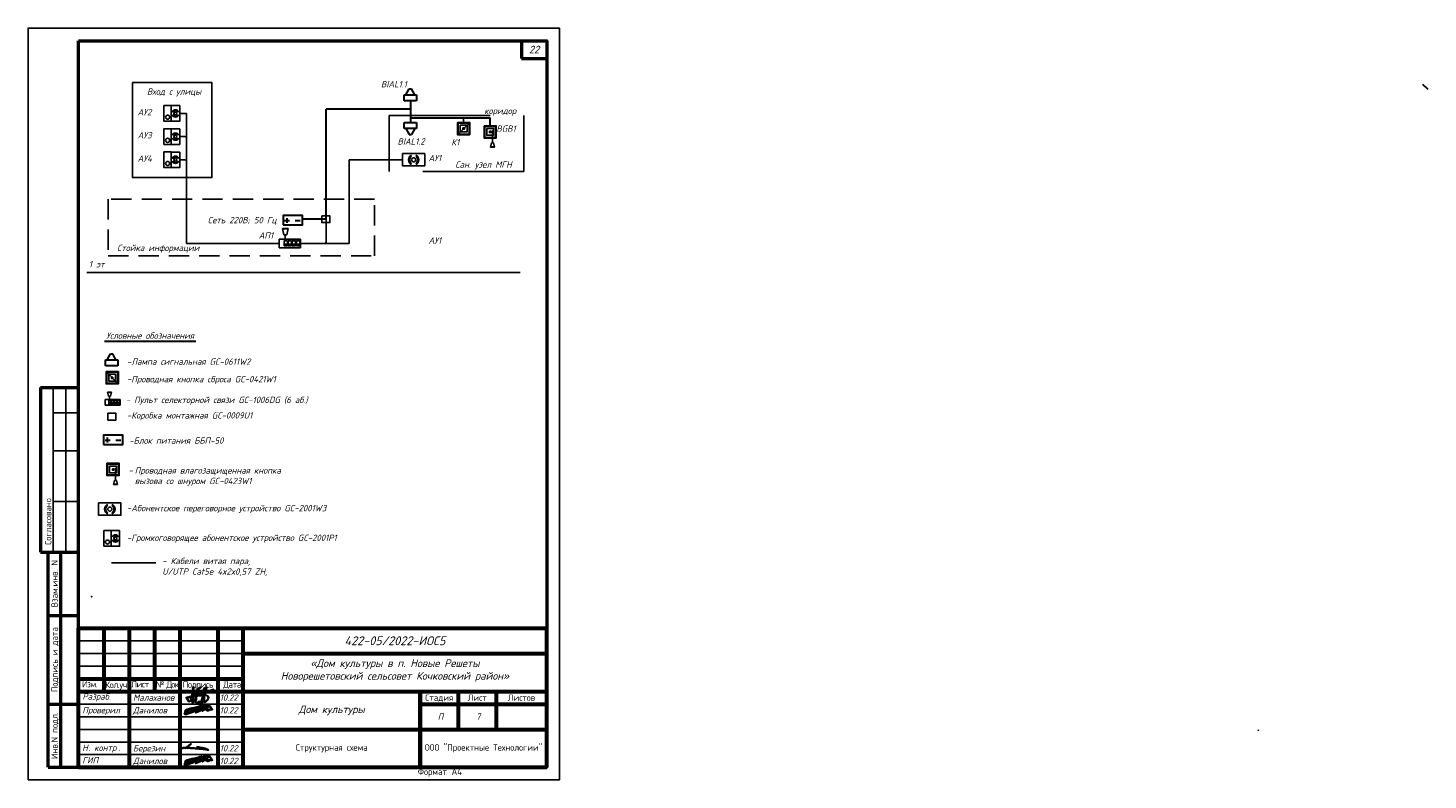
# Paper-space layout '22' of a CAD drawing. Header units: millimetres. Extents: x 0 to 553, y 0 to 297.
import ezdxf
from ezdxf.enums import TextEntityAlignment as Align

# ---------------------------------------------------------------- set-up
doc = ezdxf.new("R2010")
doc.units = ezdxf.units.MM
doc.linetypes.add('HIDDEN', pattern=[6, 4, -2])
for name, color, linetype, lineweight in [('....ТЕКСТ', 7, 'Continuous', 15), ('1', 7, 'Continuous', 25), ('_разбивка', 5, 'Continuous', 25), ('подпись_Ном._пера__5', 251, 'Continuous', 18)]:
    doc.layers.add(name, color=color, linetype=linetype, lineweight=lineweight)
for name, color, linetype in [('_Text', 7, 'Continuous'), ('_СКС-Кабель', 30, 'Continuous'), ('Текст', 5, 'Continuous'), ('Штампы', 7, 'Continuous')]:
    doc.layers.add(name, color=color, linetype=linetype)
doc.layers.add('PDF _0', color=7, linetype='Continuous', true_color=0x2034e7)
doc.layers.add('ПС', color=7, linetype='Continuous', lineweight=30, true_color=0x991b1e)
doc.styles.add('Arial Narrow', font='isocpeui.ttf')
doc.styles.add('GOST изосп', font='isocpeui.ttf')
doc.styles.add('ISOCPEUR', font='isocpeur.ttf', dxfattribs={"height": 250})
doc.styles.add('XREF1$0$Standard', font='isocpeur.ttf')
doc.styles.add('Инна', font='isocpeur.ttf')
doc.styles.add('стиль100', font='isocpeui.ttf')

# ---------------------------------------------------------------- blocks, each defined once
blk = doc.blocks.new('*U73')
at = {"lineweight": 50}
for p, q in [((5, 155), (20, 155)), ((5, 155), (5, 90)), ((5, 90), (20, 90)), ((8, 5), (8, 90)), ((13, 5), (13, 90)), ((8, 65), (20, 65)), ((8, 30), (20, 30)), ((8, 5), (20, 5))]:
    blk.add_line(p, q, dxfattribs=at)
for p, q in [((9.999999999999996, 155), (9.999999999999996, 90)), ((14.99999999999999, 155), (14.99999999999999, 90)), ((9.999999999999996, 145), (20, 145)), ((9.999999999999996, 130), (20, 130)), ((9.999999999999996, 110), (20, 110)), ((5, 90), (8, 90))]:
    blk.add_line(p, q)
blk.add_lwpolyline([(0, 0), (210, 0), (210, 297), (0, 297)], close=True)
blk.add_lwpolyline([(20, 292), (205, 292), (205, 5), (20, 5)], close=True, dxfattribs=at)
at = {"style": 'XREF1$0$Standard'}
for s, p in [('Согласовано', (7.954110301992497, 102.0678739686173)), ('Взам.инв. N', (10.5, 77.5)), ('Подпись и дата', (10.5, 47.5)), ('Инв.N подл.', (10.5, 17.5))]:
    blk.add_text(s, height=2.5, rotation=90, dxfattribs=at).set_placement(p, align=Align.MIDDLE_CENTER)
blk.add_text('Формат', height=2.5, dxfattribs=at).set_placement((154.0162865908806, 2.004584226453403))
blk.add_text('А4', height=2.5, dxfattribs=at).set_placement((171.5069393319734, 2.0046), align=Align.RIGHT)
blk = doc.blocks.new('Данилов')
at = {"layer": 'Текст', "color": 5, "linetype": 'Continuous', "lineweight": 35}
blk.add_spline([(16.57447189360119, 2.034892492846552), (16.84489764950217, 1.962618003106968), (16.90464324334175, 1.931194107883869), (16.11223227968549, 1.836923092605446), (15.51792371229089, 1.830638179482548), (14.35446348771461, 1.808641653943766), (12.86259791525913, 1.783198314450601), (10.59289192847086, 1.710809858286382), (8.057581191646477, 1.566032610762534), (5.00401232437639, 1.332241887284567), (1.580038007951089, 0.8565644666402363), (-0.9874667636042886, 0.4463620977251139), (-2.838645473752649, 0.04420307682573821), (-3.402047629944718, -0.05231542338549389), (-3.997644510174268, -0.1005745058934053), (-4.424220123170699, 0.02007336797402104), (-4.577144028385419, 0.2935418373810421), (-4.50470624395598, 0.7439599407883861), (-3.619360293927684, 1.411544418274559), (-1.22087610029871, 2.199776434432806), (1.233223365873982, 2.843712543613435), (3.598325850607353, 3.311359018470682), (5.997496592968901, 3.65359281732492), (8.463780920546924, 3.931653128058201), (10.50872973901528, 4.140968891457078), (12.26674737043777, 4.242081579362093), (14.14491723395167, 4.19152540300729), (15.02046745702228, 3.988785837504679), (15.65284777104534, 3.672808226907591), (15.89947592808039, 3.173564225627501), (15.68446692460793, 2.326744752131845), (15.00781938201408, 1.599996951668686), (14.1730774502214, 1.170267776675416), (13.26810764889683, 0.9973428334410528), (12.81911718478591, 1.009982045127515), (12.49660333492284, 1.218526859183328), (12.33850825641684, 1.515545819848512), (12.294241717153, 1.888399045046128), (12.33218456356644, 2.273891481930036), (12.35747933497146, 2.514034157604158), (12.27526994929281, 2.709940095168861), (11.97805156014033, 2.728898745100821), (10.93462362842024, 2.217015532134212), (10.40931183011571, 1.774150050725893), (9.487603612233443, 0.9664270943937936), (9.09055993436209, 0.6121627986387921), (9.735755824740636, 1.136474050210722), (11.33811024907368, 2.298461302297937), (12.67881033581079, 3.320806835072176), (13.52961723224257, 4.000994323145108), (14.45132545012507, 4.844143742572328), (14.73492797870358, 5.021276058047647), (14.09682228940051, 4.447367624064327), (12.78516128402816, 3.745924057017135), (9.849662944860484, 2.434420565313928), (7.978035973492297, 1.459562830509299), (6.362005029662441, 0.5050812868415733), (5.257840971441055, -0.1298481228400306), (5.023436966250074, -0.2531353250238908), (5.880860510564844, 0.104397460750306), (6.991193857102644, 0.6406973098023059), (8.059323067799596, 1.196614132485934), (8.990769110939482, 1.850036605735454), (9.539766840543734, 2.472637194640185), (9.644631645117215, 2.719211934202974), (9.626125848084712, 2.897978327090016), (9.311531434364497, 2.97811515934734), (8.003806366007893, 2.688390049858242), (7.319100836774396, 2.324692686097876), (7.134045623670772, 2.170583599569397), (7.164887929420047, 2.041131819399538), (7.572009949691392, 2.09044676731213), (8.583647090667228, 2.583595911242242), (9.799659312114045, 3.182857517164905), (10.70026236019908, 3.688335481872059), (11.7246378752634, 4.435638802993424), (12.39700620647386, 5.082897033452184), (12.66225182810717, 5.409608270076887), (12.65608391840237, 5.532895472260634), (12.42784851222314, 5.489745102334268), (11.14479715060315, 4.971938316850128), (8.85424517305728, 3.454438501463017), (6.970031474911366, 1.865945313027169), (6.09255119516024, 1.127435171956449), (5.006995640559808, 0.2285806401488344), (3.797376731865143, -0.8562439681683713), (4.960472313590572, 0.1046005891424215), (6.697360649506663, 1.801576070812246), (7.814658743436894, 2.857785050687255), (9.585862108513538, 4.135937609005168), (10.41235442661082, 4.832180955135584), (9.906896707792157, 4.333889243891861), (7.77577568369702, 2.907272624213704), (5.86117875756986, 1.8947617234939), (3.368040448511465, 0.7138781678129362), (0.08498646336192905, -0.6845280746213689), (-2.942056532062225, -1.711064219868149), (-3.969283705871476, -2.005920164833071), (-4.635888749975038, -1.951317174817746), (-4.930943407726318, -1.689222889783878), (-5.051150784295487, -1.175954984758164), (-4.504753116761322, -0.4770367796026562), (-3.59773331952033, 0.1345164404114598), (-0.2647080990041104, 1.499590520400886), (2.117585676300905, 2.209429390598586), (4.478022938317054, 2.711776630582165), (5.043405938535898, 2.78168281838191), (5.532884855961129, 2.761635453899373), (5.921036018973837, 2.58318630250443), (5.70139396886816, 2.444891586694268), (5.268085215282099, 2.376731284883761), (4.58984973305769, 2.447133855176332), (4.26461726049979, 2.787264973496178), (4.340252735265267, 3.119837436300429), (4.892392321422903, 3.558228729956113), (6.533684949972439, 4.253607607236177), (7.690909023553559, 4.480361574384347), (8.598536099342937, 4.525712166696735), (9.052349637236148, 4.34430912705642), (9.233874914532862, 4.064645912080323), (9.090167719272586, 3.694280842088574), (7.963197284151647, 3.187863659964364), (7.615273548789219, 3.104720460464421), (7.297604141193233, 3.127396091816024), (7.221968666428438, 3.255889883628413), (7.350549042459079, 3.41461762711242)], degree=3, dxfattribs=at)
blk = doc.blocks.new('Березин')
at = {"layer": 'Текст', "color": 162, "linetype": 'Continuous', "lineweight": 35, "true_color": 0x1b28e4}
blk.add_spline([(6.365898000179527, 4.318487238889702), (6.456112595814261, 4.369301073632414), (6.669469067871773, 4.53011902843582), (6.831854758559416, 4.657973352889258), (7.071333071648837, 4.864507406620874), (7.15990748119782, 4.96121759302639), (7.028686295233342, 4.864507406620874), (6.708834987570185, 4.618633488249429), (6.122964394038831, 4.213359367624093), (5.656610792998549, 3.865735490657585), (4.858914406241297, 3.223812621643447), (4.287567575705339, 2.803330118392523), (3.779561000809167, 2.450901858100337), (3.309340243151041, 2.111060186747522), (2.872706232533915, 1.838347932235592), (2.57042114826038, 1.65793803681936), (3.044840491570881, 1.997779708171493), (3.473077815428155, 2.253709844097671), (3.649410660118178, 2.316643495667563), (3.842536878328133, 2.299861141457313), (4.00207634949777, 2.136233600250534), (4.224591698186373, 1.800587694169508), (4.291766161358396, 1.699893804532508), (4.098639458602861, 1.767023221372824), (3.964290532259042, 1.79219663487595), (3.447887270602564, 1.800587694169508), (2.666488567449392, 1.829885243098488), (1.491373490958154, 1.787763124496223), (-0.2384500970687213, 1.679824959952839), (-1.042877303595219, 1.654962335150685), (-1.353867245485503, 1.621812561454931), (0.1140052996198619, 1.70883104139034), (1.67310126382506, 1.833143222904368), (3.456110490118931, 1.916018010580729), (4.922159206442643, 1.887044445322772), (5.680974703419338, 1.824888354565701), (6.65955623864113, 1.671569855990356), (7.364158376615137, 1.648897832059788), (7.98124386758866, 1.607230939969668), (10.67473856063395, 1.457230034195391), (12.62606334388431, 1.290562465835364), (14.59867420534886, 1.107260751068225), (17.02532103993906, 0.8572593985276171), (18.8682389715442, 0.5739244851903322), (20.23583388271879, 0.3239231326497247), (20.75285154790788, 0.2405893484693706), (20.86125839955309, 0.2322560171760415), (20.67780031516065, 0.3739233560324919), (20.02735872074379, 0.6405916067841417), (18.92661166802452, 1.023926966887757), (17.20044009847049, 1.482262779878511), (14.97392891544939, 1.98226572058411), (13.38118079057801, 2.290600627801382), (11.56328042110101, 2.532268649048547)], degree=3, dxfattribs=at)

psp = doc.layouts.new('22')

# ---------------------------------------------------------------- hatches: boundary and pattern name
h = psp.add_hatch(color=5)
edge = h.paths.add_edge_path(flags=0)
edge.add_arc((183.5743187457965, 256.5456606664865), 0.08748000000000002, 0, 360)
h = psp.add_hatch(color=5)
edge = h.paths.add_edge_path(flags=0)
edge.add_arc((34.54263325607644, 123.2184689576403), 0.08748000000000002, 0, 360)

# ---------------------------------------------------------------- linework, layer by layer
at = {"ltscale": 100}
for p, q in [((204.9933979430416, 291.9171367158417), (194.9933979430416, 291.9171367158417)), ((59.94633801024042, 263.1726342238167), (62.58010015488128, 263.1726342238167)), ((62.58010015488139, 211.8071401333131), (62.58010015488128, 263.1726342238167)), ((172.1507704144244, 259.6510700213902), (172.1507704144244, 261.4940960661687)), ((59.94633801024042, 254.0164110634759), (62.08010015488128, 254.0164110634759)), ((62.58010015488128, 253.5164110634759), (62.08010015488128, 254.0164110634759)), ((59.94633801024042, 244.8601879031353), (62.08010015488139, 244.8601879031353)), ((62.58010015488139, 244.3601879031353), (62.08010015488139, 244.8601879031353)), ((147.9948270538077, 244.8601879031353), (126.9035990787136, 244.8601879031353)), ((126.9035990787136, 211.8071401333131), (126.9035990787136, 244.8601879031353)), ((117.8813236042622, 221.5939164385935), (117.8813236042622, 212.3071401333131)), ((99.23956814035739, 211.8071401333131), (62.58010015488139, 211.8071401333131)), ((107.6815832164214, 211.8071401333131), (126.9035990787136, 211.8071401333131)), ((117.3813236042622, 211.8071401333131), (117.8813236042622, 212.3071401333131))]:
    psp.add_line(p, q, dxfattribs=at)
at = {"lineweight": 50, "ltscale": 100}
for p, q in [((194.9933979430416, 291.9171367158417), (194.9933979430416, 284.9171367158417)), ((194.9933979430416, 284.9171367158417), (204.9933979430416, 284.9171367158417))]:
    psp.add_line(p, q, dxfattribs=at)
at = {"color": 1, "lineweight": 30}
for p, q in [((149.3641846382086, 270.5576266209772), (150.6064548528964, 272.9234343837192)), ((150.6064548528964, 272.9234343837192), (151.584462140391, 272.9234343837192)), ((152.8267323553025, 270.5576266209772), (151.584462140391, 272.9234343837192)), ((148.6954584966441, 268.1576266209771), (148.6954584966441, 270.5576266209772)), ((148.6954584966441, 270.5576266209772), (153.4954584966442, 270.5576266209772)), ((153.4954584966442, 268.1576266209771), (148.6954584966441, 268.1576266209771)), ((153.4954584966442, 270.5576266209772), (153.4954584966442, 268.1576266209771)), ((148.6954584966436, 259.6510700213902), (153.4954584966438, 259.6510700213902)), ((148.6954584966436, 257.2510700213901), (148.6954584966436, 259.6510700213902)), ((153.4954584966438, 257.2510700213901), (148.6954584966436, 257.2510700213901)), ((149.3641846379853, 257.2510700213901), (150.6064548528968, 254.8852622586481)), ((150.6064548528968, 254.8852622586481), (151.5844621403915, 254.8852622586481)), ((152.8267323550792, 257.2510700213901), (151.5844621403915, 254.8852622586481)), ((153.4954584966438, 259.6510700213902), (153.4954584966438, 257.2510700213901)), ((31.30189656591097, 165.8296513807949), (32.54416678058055, 168.1954591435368)), ((32.54416678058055, 168.1954591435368), (33.52217406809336, 168.1954591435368)), ((34.76444428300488, 165.8296513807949), (33.52217406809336, 168.1954591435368)), ((30.63317042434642, 163.4296513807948), (30.63317042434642, 165.8296513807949)), ((30.63317042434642, 165.8296513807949), (35.4331704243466, 165.8296513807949)), ((35.4331704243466, 163.4296513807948), (30.63317042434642, 163.4296513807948)), ((35.4331704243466, 165.8296513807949), (35.4331704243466, 163.4296513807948))]:
    psp.add_line(p, q, dxfattribs=at)
at = {"color": 0, "lineweight": 30}
for p, q in [((553.2434546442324, 272.6127016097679), (551.2434546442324, 274.6127016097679)), ((151.0954584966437, 268.1576266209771), (151.0954584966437, 259.6510700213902)), ((117.8813236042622, 221.5939164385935), (117.881323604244, 264.8258613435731)), ((151.0954584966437, 264.8258613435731), (117.881323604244, 264.8258613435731)), ((151.0954584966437, 261.4940960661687), (177.8275359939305, 261.4940960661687)), ((177.8275359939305, 261.4940960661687), (182.6249338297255, 261.4940960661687)), ((182.6249338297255, 258.3154050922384), (182.6249338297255, 261.4940960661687)), ((108.4354390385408, 221.5939164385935), (117.8813236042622, 221.5939164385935))]:
    psp.add_line(p, q, dxfattribs=at)
at = {"color": 116, "true_color": 0x136734}
for p, q in [((174.3020045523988, 259.3646179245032), (170.0006220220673, 255.0317411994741)), ((31.11666397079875, 160.9550186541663), (35.41804650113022, 156.6221419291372))]:
    psp.add_line(p, q, dxfattribs=at)
at = {"color": 5}
for p, q in [((183.5741676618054, 256.4582370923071), (183.5741676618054, 253.1339970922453)), ((182.7968698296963, 249.909004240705), (183.1748698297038, 251.5830042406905)), ((183.1748698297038, 251.5830042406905), (183.5770549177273, 251.5830042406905)), ((183.5744698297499, 253.1328042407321), (183.5744698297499, 252.8250042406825)), ((183.5744698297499, 252.8250042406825), (183.5744698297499, 252.5550042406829)), ((183.5744698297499, 252.5550042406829), (183.5744698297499, 252.3390042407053)), ((183.5744698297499, 252.3390042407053), (183.5744698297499, 252.0690042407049)), ((183.5744698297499, 252.0690042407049), (183.5744698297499, 251.8206042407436)), ((183.5744698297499, 251.8206042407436), (183.5744698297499, 251.5830042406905)), ((183.5744698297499, 251.5830042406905), (183.9848698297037, 251.5830042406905)), ((183.9848698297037, 251.5830042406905), (184.3628698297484, 249.909004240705)), ((101.0518177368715, 215.2608069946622), (100.5074977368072, 217.6713669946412)), ((102.7625377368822, 217.6713669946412), (102.2182177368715, 215.2608069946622)), ((99.23956814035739, 213.4723269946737), (99.23956814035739, 210.1419532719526)), ((107.6815832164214, 213.4723269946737), (99.23956814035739, 213.4723269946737)), ((101.6427937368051, 215.2608069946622), (101.0518177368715, 215.2608069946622)), ((102.2182177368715, 215.2608069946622), (101.6390712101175, 215.2608069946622)), ((101.6427937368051, 214.9186629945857), (101.6427937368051, 215.2608069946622)), ((101.6427937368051, 214.5609669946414), (101.6427937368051, 214.9186629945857)), ((101.6427937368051, 214.1721669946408), (101.6427937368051, 214.5609669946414)), ((101.6427937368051, 213.861126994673), (101.6427937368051, 214.1721669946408)), ((101.6427937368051, 213.4723269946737), (101.6427937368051, 213.861126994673)), ((107.6815832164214, 210.1419532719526), (107.6815832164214, 213.4723269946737)), ((107.6815832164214, 210.1419532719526), (107.6815832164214, 213.4723269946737)), ((99.23956814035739, 210.1419532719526), (107.6815832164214, 210.1419532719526)), ((30.52731299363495, 150.2105233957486), (30.52731299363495, 147.8977638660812)), ((36.38982346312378, 150.2105233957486), (30.52731299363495, 150.2105233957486)), ((31.78581965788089, 151.4525233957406), (31.40781965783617, 153.1265233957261)), ((32.19621965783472, 151.4525233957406), (31.78581965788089, 151.4525233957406)), ((32.59581965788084, 151.4525233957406), (32.19363456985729, 151.4525233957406)), ((32.19621965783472, 151.2149233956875), (32.19621965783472, 151.4525233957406)), ((32.19621965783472, 150.9665233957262), (32.19621965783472, 151.2149233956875)), ((32.19621965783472, 150.6965233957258), (32.19621965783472, 150.9665233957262)), ((32.19621965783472, 150.4805233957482), (32.19621965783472, 150.6965233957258)), ((32.19621965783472, 150.2105233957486), (32.19621965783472, 150.4805233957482)), ((32.97381965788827, 153.1265233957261), (32.59581965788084, 151.4525233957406)), ((36.38982346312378, 147.8977638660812), (36.38982346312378, 150.2105233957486)), ((36.38982346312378, 147.8977638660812), (36.38982346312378, 150.2105233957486)), ((30.52731299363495, 147.8977638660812), (36.38982346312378, 147.8977638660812)), ((34.54248217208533, 123.1310453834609), (34.54248217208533, 119.8068053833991)), ((33.76518433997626, 116.5818125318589), (34.14318433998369, 118.2558125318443)), ((34.14318433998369, 118.2558125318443), (34.54536942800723, 118.2558125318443)), ((34.54278434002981, 119.8056125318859), (34.54278434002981, 119.4978125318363)), ((34.54278434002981, 119.4978125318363), (34.54278434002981, 119.2278125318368)), ((34.54278434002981, 119.2278125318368), (34.54278434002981, 119.0118125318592)), ((34.54278434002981, 119.0118125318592), (34.54278434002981, 118.7418125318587)), ((34.54278434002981, 118.7418125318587), (34.54278434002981, 118.4934125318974)), ((34.54278434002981, 118.4934125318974), (34.54278434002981, 118.2558125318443)), ((34.54278434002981, 118.2558125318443), (34.95318433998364, 118.2558125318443)), ((34.95318433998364, 118.2558125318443), (35.33118434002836, 116.5818125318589))]:
    psp.add_line(p, q, dxfattribs=at)
at = {"color": 5, "lineweight": 30}
for p, q in [((184.3628698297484, 249.909004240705), (182.7968698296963, 249.909004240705)), ((100.5074977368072, 217.6713669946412), (102.7625377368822, 217.6713669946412)), ((31.40781965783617, 153.1265233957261), (32.97381965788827, 153.1265233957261)), ((35.33118434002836, 116.5818125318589), (33.76518433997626, 116.5818125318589))]:
    psp.add_line(p, q, dxfattribs=at)
at = {"color": 0}
psp.add_line((23.23815763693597, 200.3276750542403), (194.4599134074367, 200.3276750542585), dxfattribs=at)
at = {"ltscale": 100}
for points in [[(41.30353367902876, 275.3694073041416), (72.65084884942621, 275.3694073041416), (72.65084884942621, 237.8304306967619), (41.30353367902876, 237.8304306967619)], [(56.54010441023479, 260.0899354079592), (53.72992894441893, 260.0899354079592), (53.72992894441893, 266.27861933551), (56.54010441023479, 266.27861933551)], [(59.94633801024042, 266.255333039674), (59.94633801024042, 260.0899354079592), (56.54010441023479, 260.0899354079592), (56.54010441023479, 266.255333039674)], [(56.54010441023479, 250.9337122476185), (53.72992894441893, 250.9337122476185), (53.72992894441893, 257.1223961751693), (56.54010441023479, 257.1223961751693)], [(59.94633801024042, 257.0991098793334), (59.94633801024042, 250.9337122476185), (56.54010441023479, 250.9337122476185), (56.54010441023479, 257.0991098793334)], [(56.54010441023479, 241.7774890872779), (53.72992894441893, 241.7774890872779), (53.72992894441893, 247.9661730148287), (56.54010441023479, 247.9661730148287)], [(59.94633801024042, 247.9428867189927), (59.94633801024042, 241.7774890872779), (56.54010441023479, 241.7774890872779), (56.54010441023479, 247.9428867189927)], [(147.9948270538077, 247.2932119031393), (156.8025379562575, 247.2932119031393), (156.8025379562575, 242.4271639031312), (147.9948270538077, 242.4271639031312)], [(116.1062301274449, 222.7177730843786), (119.2999631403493, 222.7177730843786), (119.2999631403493, 220.0562091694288), (116.1062301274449, 220.0562091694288)], [(31.5429722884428, 144.7308365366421), (34.73670530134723, 144.7308365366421), (34.73670530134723, 142.0692726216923), (31.5429722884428, 142.0692726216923)], [(27.91854824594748, 109.3185846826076), (36.72625914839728, 109.3185846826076), (36.72625914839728, 104.4525366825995), (27.91854824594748, 104.4525366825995)], [(32.81114237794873, 92.2529464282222), (30.00096691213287, 92.2529464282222), (30.00096691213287, 98.44163035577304), (32.81114237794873, 98.44163035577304)], [(36.21737597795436, 98.418344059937), (36.21737597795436, 92.2529464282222), (32.81114237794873, 92.2529464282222), (32.81114237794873, 98.41834405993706)]]:
    psp.add_lwpolyline(points, close=True, dxfattribs=at)
at = {"color": 116, "true_color": 0x136734}
for points in [[(169.7212024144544, 259.6510700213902), (174.5803384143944, 259.6510700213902), (174.5803384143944, 254.7850220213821), (169.7212024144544, 254.7850220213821)], [(170.0115064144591, 259.3745900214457), (174.3176824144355, 259.3745900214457), (174.3176824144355, 255.0476780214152), (170.0115064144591, 255.0476780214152), (170.0115064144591, 255.0476780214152)], [(170.8107064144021, 258.5693420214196), (173.5107064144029, 258.5693420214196), (173.5107064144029, 255.8693420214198), (170.8107064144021, 255.8693420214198)], [(171.8907064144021, 257.4893420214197), (172.4307064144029, 257.4893420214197), (172.4307064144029, 256.9493420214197), (171.8907064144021, 256.9493420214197)], [(35.69746610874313, 161.2414707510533), (30.83833010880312, 161.2414707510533), (30.83833010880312, 156.3754227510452), (35.69746610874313, 156.3754227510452)], [(35.40716210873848, 160.9649907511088), (31.10098610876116, 160.9649907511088), (31.10098610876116, 156.6380787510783), (35.40716210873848, 156.6380787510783), (35.40716210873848, 156.6380787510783)], [(34.60796210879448, 160.1597427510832), (31.90796210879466, 160.1597427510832), (31.90796210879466, 157.4597427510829), (34.60796210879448, 157.4597427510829)], [(33.52796210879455, 159.0797427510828), (32.98796210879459, 159.0797427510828), (32.98796210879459, 158.5397427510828), (33.52796210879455, 158.5397427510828)]]:
    psp.add_lwpolyline(points, close=True, dxfattribs=at)
at = {"color": 5}
for points in [[(180.1953658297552, 258.3154050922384), (185.0545018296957, 258.3154050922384), (185.0545018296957, 253.4493570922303), (180.1953658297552, 253.4493570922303)], [(180.4856698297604, 258.0389250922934), (184.7918458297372, 258.0389250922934), (184.7918458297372, 253.712013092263), (180.4856698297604, 253.712013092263), (180.4856698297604, 253.712013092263)], [(181.2848698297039, 257.2336770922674), (183.9848698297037, 257.2336770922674), (183.9848698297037, 254.5336770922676), (181.2848698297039, 254.5336770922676)], [(182.3648698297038, 256.1536770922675), (182.9048698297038, 256.1536770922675), (182.9048698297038, 255.6136770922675), (182.3648698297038, 255.6136770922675)], [(102.4975832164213, 212.8243269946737), (101.2015832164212, 212.8243269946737), (101.2015832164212, 211.5283269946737), (102.4975832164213, 211.5283269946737)], [(102.4975832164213, 211.3339269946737), (101.2015832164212, 211.3339269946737), (101.2015832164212, 210.9451269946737), (102.4975832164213, 210.9451269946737)], [(104.1175832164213, 212.8243269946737), (102.8215832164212, 212.8243269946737), (102.8215832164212, 212.8243269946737), (104.1175832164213, 212.8243269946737)], [(102.8215832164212, 212.8243269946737), (102.8215832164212, 212.8243269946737), (102.8215832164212, 211.5283269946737), (102.8215832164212, 211.5283269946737)], [(102.8863832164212, 211.5283269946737), (102.8215832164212, 211.5283269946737), (102.8215832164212, 211.5283269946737), (102.8863832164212, 211.5283269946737)], [(104.1175832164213, 211.3339269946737), (102.8215832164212, 211.3339269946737), (102.8215832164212, 211.3339269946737), (104.1175832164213, 211.3339269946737)], [(102.8215832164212, 210.9451269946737), (102.8215832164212, 210.9451269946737), (102.8215832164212, 211.3339269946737), (102.8215832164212, 211.3339269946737)], [(102.8215832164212, 210.9451269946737), (104.1175832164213, 210.9451269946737), (104.1175832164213, 210.9451269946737), (102.8215832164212, 210.9451269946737)], [(102.8863832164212, 211.5283269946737), (104.1175832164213, 211.5283269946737), (104.1175832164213, 211.5283269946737), (102.8863832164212, 211.5283269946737)], [(104.1175832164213, 212.8243269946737), (104.1175832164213, 212.8243269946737), (104.1175832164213, 211.5283269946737), (104.1175832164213, 211.5283269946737)], [(104.1175832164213, 211.3339269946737), (104.1175832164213, 211.3339269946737), (104.1175832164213, 210.9451269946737), (104.1175832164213, 210.9451269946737)], [(104.4415832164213, 212.8243269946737), (105.7375832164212, 212.8243269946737), (105.7375832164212, 212.8243269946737), (104.4415832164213, 212.8243269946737)], [(104.4415832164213, 212.8243269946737), (104.4415832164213, 212.8243269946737), (104.4415832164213, 211.5283269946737), (104.4415832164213, 211.5283269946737)], [(105.7375832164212, 211.5283269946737), (104.4415832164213, 211.5283269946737), (104.4415832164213, 211.5283269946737), (105.7375832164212, 211.5283269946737)], [(104.4415832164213, 211.3339269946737), (105.7375832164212, 211.3339269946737), (105.7375832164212, 211.3339269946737), (104.4415832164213, 211.3339269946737)], [(104.4415832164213, 210.9451269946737), (104.4415832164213, 210.9451269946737), (104.4415832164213, 211.3339269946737), (104.4415832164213, 211.3339269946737)], [(105.7375832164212, 210.9451269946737), (104.4415832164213, 210.9451269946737), (104.4415832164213, 210.9451269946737), (105.7375832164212, 210.9451269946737)], [(105.7375832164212, 211.5283269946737), (105.7375832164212, 211.5283269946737), (105.7375832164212, 212.8243269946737), (105.7375832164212, 212.8243269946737)], [(105.7375832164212, 210.9451269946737), (105.7375832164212, 210.9451269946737), (105.7375832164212, 211.3339269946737), (105.7375832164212, 211.3339269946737)], [(107.3575832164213, 212.8243269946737), (106.0615832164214, 212.8243269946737), (106.0615832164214, 212.8243269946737), (107.3575832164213, 212.8243269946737)], [(106.0615832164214, 211.5283269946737), (106.0615832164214, 211.5283269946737), (106.0615832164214, 212.8243269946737), (106.0615832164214, 212.8243269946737)], [(106.0615832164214, 211.5283269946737), (107.3575832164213, 211.5283269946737), (107.3575832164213, 211.5283269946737), (106.0615832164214, 211.5283269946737)], [(107.3575832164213, 211.3339269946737), (106.0615832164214, 211.3339269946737), (106.0615832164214, 211.3339269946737), (107.3575832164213, 211.3339269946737)], [(107.3575832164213, 211.3339269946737), (106.0615832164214, 211.3339269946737), (106.0615832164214, 211.3339269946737), (107.3575832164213, 211.3339269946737)], [(106.0615832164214, 210.9451269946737), (106.0615832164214, 210.9451269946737), (106.0615832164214, 211.3339269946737), (106.0615832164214, 211.3339269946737)], [(106.0615832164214, 210.9451269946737), (107.3575832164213, 210.9451269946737), (107.3575832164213, 210.9451269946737), (106.0615832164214, 210.9451269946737)], [(107.3575832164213, 212.8243269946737), (107.3575832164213, 212.8243269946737), (107.3575832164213, 211.5283269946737), (107.3575832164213, 211.5283269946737)], [(107.3575832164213, 211.3339269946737), (107.3575832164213, 211.3339269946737), (107.3575832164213, 210.9451269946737), (107.3575832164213, 210.9451269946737)], [(32.78982346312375, 149.7605233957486), (31.88982346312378, 149.7605233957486), (31.88982346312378, 148.8605233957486), (32.78982346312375, 148.8605233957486)], [(33.91482346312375, 149.7605233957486), (33.01482346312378, 149.7605233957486), (33.01482346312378, 149.7605233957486), (33.91482346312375, 149.7605233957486)], [(33.01482346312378, 149.7605233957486), (33.01482346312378, 149.7605233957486), (33.01482346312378, 148.8605233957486), (33.01482346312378, 148.8605233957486)], [(33.91482346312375, 149.7605233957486), (33.91482346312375, 149.7605233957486), (33.91482346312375, 148.8605233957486), (33.91482346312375, 148.8605233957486)], [(34.13982346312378, 149.7605233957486), (35.03982346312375, 149.7605233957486), (35.03982346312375, 149.7605233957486), (34.13982346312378, 149.7605233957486)], [(34.13982346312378, 149.7605233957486), (34.13982346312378, 149.7605233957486), (34.13982346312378, 148.8605233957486), (34.13982346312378, 148.8605233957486)], [(35.03982346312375, 148.8605233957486), (35.03982346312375, 148.8605233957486), (35.03982346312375, 149.7605233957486), (35.03982346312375, 149.7605233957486)], [(36.16482346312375, 149.7605233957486), (35.26482346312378, 149.7605233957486), (35.26482346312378, 149.7605233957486), (36.16482346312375, 149.7605233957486)], [(35.26482346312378, 148.8605233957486), (35.26482346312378, 148.8605233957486), (35.26482346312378, 149.7605233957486), (35.26482346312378, 149.7605233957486)], [(36.16482346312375, 149.7605233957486), (36.16482346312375, 149.7605233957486), (36.16482346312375, 148.8605233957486), (36.16482346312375, 148.8605233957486)], [(32.78982346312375, 148.7255233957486), (31.88982346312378, 148.7255233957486), (31.88982346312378, 148.4555233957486), (32.78982346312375, 148.4555233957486)], [(33.05982346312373, 148.8605233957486), (33.01482346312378, 148.8605233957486), (33.01482346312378, 148.8605233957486), (33.05982346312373, 148.8605233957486)], [(33.91482346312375, 148.7255233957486), (33.01482346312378, 148.7255233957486), (33.01482346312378, 148.7255233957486), (33.91482346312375, 148.7255233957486)], [(33.01482346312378, 148.4555233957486), (33.01482346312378, 148.4555233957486), (33.01482346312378, 148.7255233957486), (33.01482346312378, 148.7255233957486)], [(33.01482346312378, 148.4555233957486), (33.91482346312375, 148.4555233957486), (33.91482346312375, 148.4555233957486), (33.01482346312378, 148.4555233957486)], [(33.05982346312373, 148.8605233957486), (33.91482346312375, 148.8605233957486), (33.91482346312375, 148.8605233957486), (33.05982346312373, 148.8605233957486)], [(33.91482346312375, 148.7255233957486), (33.91482346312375, 148.7255233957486), (33.91482346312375, 148.4555233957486), (33.91482346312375, 148.4555233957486)], [(35.03982346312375, 148.8605233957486), (34.13982346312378, 148.8605233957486), (34.13982346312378, 148.8605233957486), (35.03982346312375, 148.8605233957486)], [(34.13982346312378, 148.7255233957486), (35.03982346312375, 148.7255233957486), (35.03982346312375, 148.7255233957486), (34.13982346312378, 148.7255233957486)], [(34.13982346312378, 148.4555233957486), (34.13982346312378, 148.4555233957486), (34.13982346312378, 148.7255233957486), (34.13982346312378, 148.7255233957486)], [(35.03982346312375, 148.4555233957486), (34.13982346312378, 148.4555233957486), (34.13982346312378, 148.4555233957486), (35.03982346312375, 148.4555233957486)], [(35.03982346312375, 148.4555233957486), (35.03982346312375, 148.4555233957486), (35.03982346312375, 148.7255233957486), (35.03982346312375, 148.7255233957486)], [(35.26482346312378, 148.8605233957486), (36.16482346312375, 148.8605233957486), (36.16482346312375, 148.8605233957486), (35.26482346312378, 148.8605233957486)], [(36.16482346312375, 148.7255233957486), (35.26482346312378, 148.7255233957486), (35.26482346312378, 148.7255233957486), (36.16482346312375, 148.7255233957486)], [(36.16482346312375, 148.7255233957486), (35.26482346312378, 148.7255233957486), (35.26482346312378, 148.7255233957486), (36.16482346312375, 148.7255233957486)], [(35.26482346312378, 148.4555233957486), (35.26482346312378, 148.4555233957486), (35.26482346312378, 148.7255233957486), (35.26482346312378, 148.7255233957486)], [(35.26482346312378, 148.4555233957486), (36.16482346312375, 148.4555233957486), (36.16482346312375, 148.4555233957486), (35.26482346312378, 148.4555233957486)], [(36.16482346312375, 148.7255233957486), (36.16482346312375, 148.7255233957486), (36.16482346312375, 148.4555233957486), (36.16482346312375, 148.4555233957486)], [(31.16368034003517, 124.9882133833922), (36.02281633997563, 124.9882133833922), (36.02281633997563, 120.1221653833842), (31.16368034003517, 120.1221653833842)], [(31.45398434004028, 124.7117333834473), (35.76016034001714, 124.7117333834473), (35.76016034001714, 120.3848213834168), (31.45398434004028, 120.3848213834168), (31.45398434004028, 120.3848213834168)], [(32.25318433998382, 123.9064853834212), (34.95318433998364, 123.9064853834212), (34.95318433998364, 121.2064853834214), (32.25318433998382, 121.2064853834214)], [(33.33318433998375, 122.8264853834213), (33.87318433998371, 122.8264853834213), (33.87318433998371, 122.2864853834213), (33.33318433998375, 122.2864853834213)]]:
    psp.add_lwpolyline(points, close=True, dxfattribs=at)
at = {"color": 0, "lineweight": 30}
for points in [[(100.787749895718, 219.1177687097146), (108.4354390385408, 219.1177687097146), (108.4354390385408, 222.8578234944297), (100.787749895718, 222.8578234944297)], [(29.8830374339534, 132.4018121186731), (37.53072657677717, 132.4018121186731), (37.53072657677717, 136.1418669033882), (29.8830374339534, 136.1418669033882)]]:
    psp.add_lwpolyline(points, close=True, dxfattribs=at)
at = {"ltscale": 100}
for centre, radius in [((55.1510394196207, 261.7166291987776), 0.8078697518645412), ((58.24322121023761, 263.1726342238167), 0.5664693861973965), ((58.24322121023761, 254.0164110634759), 0.5664693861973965), ((55.1510394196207, 252.5604060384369), 0.8078697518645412), ((55.1510394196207, 243.4041828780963), 0.8078697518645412), ((58.24322121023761, 244.8601879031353), 0.5664693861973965), ((152.3986825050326, 244.8601879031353), 0.8092419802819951), ((32.32240369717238, 106.8855606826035), 0.8092419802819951), ((31.42207738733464, 93.8796402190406), 0.8078697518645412), ((34.51425917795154, 95.33564524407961), 0.5664693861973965)]:
    psp.add_circle(centre, radius, dxfattribs=at)
for centre, radius, start, end in [((58.24322121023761, 263.1726342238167), 1.442830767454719, 23.11698167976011, 156.8830183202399), ((58.24322121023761, 263.1726342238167), 1.442830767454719, 203.1169816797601, 336.8830183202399), ((58.24322121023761, 263.1726342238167), 1.131679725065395, 30.03680960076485, 149.9631903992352), ((58.24322121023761, 263.1726342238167), 1.131679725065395, 210.0368096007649, 329.9631903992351), ((58.24322121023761, 254.0164110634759), 1.442830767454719, 23.11698167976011, 156.8830183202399), ((58.24322121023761, 254.0164110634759), 1.131679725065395, 30.03680960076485, 149.9631903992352), ((58.24322121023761, 254.0164110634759), 1.442830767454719, 203.1169816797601, 336.8830183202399), ((58.24322121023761, 254.0164110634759), 1.131679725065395, 210.0368096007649, 329.9631903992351), ((58.24322121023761, 244.8601879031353), 1.442830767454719, 23.11698167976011, 156.8830183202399), ((58.24322121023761, 244.8601879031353), 1.442830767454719, 203.1169816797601, 336.8830183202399), ((58.24322121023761, 244.8601879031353), 1.131679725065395, 30.03680960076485, 149.9631903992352), ((58.24322121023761, 244.8601879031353), 1.131679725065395, 210.0368096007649, 329.9631903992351), ((152.3986825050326, 244.8601879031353), 2.061186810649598, 113.1169816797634, 246.8830183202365), ((152.3986825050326, 244.8601879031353), 1.616685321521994, 120.0368096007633, 239.9631903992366), ((152.3986825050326, 244.8601879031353), 2.061186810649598, 293.1169816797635, 66.88301832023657), ((152.3986825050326, 244.8601879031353), 1.616685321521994, 300.0368096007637, 59.96319039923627), ((32.32240369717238, 106.8855606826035), 2.061186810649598, 113.1169816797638, 246.8830183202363), ((32.32240369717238, 106.8855606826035), 1.616685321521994, 120.0368096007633, 239.9631903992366), ((32.32240369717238, 106.8855606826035), 2.061186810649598, 293.1169816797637, 66.88301832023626), ((32.32240369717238, 106.8855606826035), 1.616685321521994, 300.0368096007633, 59.96319039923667), ((34.51425917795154, 95.33564524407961), 1.442830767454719, 23.11698167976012, 156.8830183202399), ((34.51425917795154, 95.33564524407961), 1.442830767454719, 203.1169816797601, 336.8830183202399), ((34.51425917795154, 95.33564524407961), 1.131679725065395, 30.03680960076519, 149.9631903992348), ((34.51425917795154, 95.33564524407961), 1.131679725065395, 210.0368096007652, 329.9631903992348)]:
    psp.add_arc(centre, radius, start, end, dxfattribs=at)
at = {"linetype": 'ByBlock', "lineweight": -2, "ltscale": 100}
psp.add_point((25.19354694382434, 72.29672782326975), dxfattribs=at)
at = {"layer": '1', "linetype": 'Continuous', "lineweight": 60}
for points in [[(19.9933979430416, 59.91713671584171), (204.9933979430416, 59.91713671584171)], [(19.9933979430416, 4.917136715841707), (19.9933979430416, 59.91713671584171)], [(19.9933979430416, 59.91713671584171), (204.9933979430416, 59.91713671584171)], [(19.9933979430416, 4.917136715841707), (19.9933979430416, 59.91713671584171)], [(29.9933979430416, 59.91713671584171), (29.9933979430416, 34.91713671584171)], [(29.9933979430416, 59.91713671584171), (29.9933979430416, 34.91713671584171)], [(39.9933979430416, 59.91713671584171), (39.9933979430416, 4.917136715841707)], [(39.9933979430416, 59.91713671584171), (39.9933979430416, 4.917136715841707)], [(49.9933979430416, 59.91713671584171), (49.9933979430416, 34.91713671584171)], [(49.9933979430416, 59.91713671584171), (49.9933979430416, 34.91713671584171)], [(59.9933979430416, 59.91713671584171), (59.9933979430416, 4.917136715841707)], [(59.9933979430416, 59.91713671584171), (59.9933979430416, 4.917136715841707)], [(74.9933979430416, 59.91713671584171), (74.9933979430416, 4.917136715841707)], [(74.9933979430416, 59.91713671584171), (74.9933979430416, 4.917136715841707)], [(84.9933979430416, 4.917136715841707), (84.9933979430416, 59.90682153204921)], [(84.9933979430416, 4.917136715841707), (84.9933979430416, 59.90682153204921)], [(84.9933979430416, 49.91713671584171), (204.9933979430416, 49.91713671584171)], [(84.9933979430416, 49.91713671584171), (204.9933979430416, 49.91713671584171)], [(19.9933979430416, 39.91713671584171), (84.9933979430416, 39.91713671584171)], [(19.9933979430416, 39.91713671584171), (84.9933979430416, 39.91713671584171)], [(19.9933979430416, 34.91713671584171), (204.9933979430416, 34.91713671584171)], [(19.9933979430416, 34.91713671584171), (204.9933979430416, 34.91713671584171)], [(154.9933979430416, 4.917136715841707), (154.9933979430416, 34.91713671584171)], [(154.9933979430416, 34.91713671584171), (154.9933979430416, 4.917136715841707)], [(154.9933979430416, 4.917136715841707), (154.9933979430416, 34.91713671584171)], [(154.9933979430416, 34.91713671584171), (154.9933979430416, 4.917136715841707)], [(169.9933979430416, 34.91713671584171), (169.9933979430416, 19.91713671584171)], [(169.9933979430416, 34.91713671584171), (169.9933979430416, 19.91713671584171)], [(184.9933979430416, 34.91713671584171), (184.9933979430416, 19.91713671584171)], [(184.9933979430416, 34.91713671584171), (184.9933979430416, 19.91713671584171)], [(154.9933979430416, 29.91713671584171), (204.9933979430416, 29.91713671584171)], [(154.9933979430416, 29.91713671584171), (204.9933979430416, 29.91713671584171)], [(84.9933979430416, 19.91713671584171), (204.9933979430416, 19.91713671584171)], [(84.9933979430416, 19.91713671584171), (204.9933979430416, 19.91713671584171)]]:
    psp.add_lwpolyline(points, dxfattribs=at)
at = {"layer": '1', "linetype": 'Continuous', "lineweight": 60, "ltscale": 100}
for points in [[(204.9933979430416, 4.917136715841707), (204.9933979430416, 59.91713671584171)], [(204.9933979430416, 4.917136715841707), (204.9933979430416, 59.91713671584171)], [(19.9933979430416, 4.917136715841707), (204.9933979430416, 4.917136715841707)], [(19.9933979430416, 4.917136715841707), (204.9933979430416, 4.917136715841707)]]:
    psp.add_lwpolyline(points, dxfattribs=at)
at = {"layer": '1', "linetype": 'Continuous', "lineweight": 25}
for points in [[(19.9933979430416, 54.91713671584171), (84.9933979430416, 54.91713671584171)], [(19.9933979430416, 54.91713671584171), (84.9933979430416, 54.91713671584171)], [(19.9933979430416, 49.91713671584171), (84.9933979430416, 49.91713671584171)], [(19.9933979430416, 49.91713671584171), (84.9933979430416, 49.91713671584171)], [(19.9933979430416, 44.91713671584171), (84.9933979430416, 44.91713671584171)], [(19.9933979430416, 44.91713671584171), (84.9933979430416, 44.91713671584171)], [(19.9933979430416, 29.91713671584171), (84.9933979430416, 29.91713671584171)], [(19.9933979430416, 29.91713671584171), (84.9933979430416, 29.91713671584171)], [(19.9933979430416, 24.91713671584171), (84.9933979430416, 24.91713671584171)], [(19.9933979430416, 24.91713671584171), (84.9933979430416, 24.91713671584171)], [(19.9933979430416, 19.91713671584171), (84.9933979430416, 19.91713671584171)], [(19.9933979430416, 19.91713671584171), (84.9933979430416, 19.91713671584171)], [(19.9933979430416, 14.91713671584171), (84.9933979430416, 14.91713671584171)], [(19.9933979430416, 14.91713671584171), (84.9933979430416, 14.91713671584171)], [(19.9933979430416, 9.917136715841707), (84.9933979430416, 9.917136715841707)], [(19.9933979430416, 9.917136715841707), (84.9933979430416, 9.917136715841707)]]:
    psp.add_lwpolyline(points, dxfattribs=at)
at = {"layer": '_СКС-Кабель', "color": 18, "true_color": 0x000000}
psp.add_lwpolyline([(32.96264686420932, 85.66838965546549), (50.47187300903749, 85.66838965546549)], dxfattribs=at)
at = {"layer": 'PDF _0', "color": 5, "lineweight": -3}
psp.add_spline([(486.1233797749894, 19.53806239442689), (486.1280600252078, 19.53070912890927), (486.141097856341, 19.57883963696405), (486.1407635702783, 19.53171181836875), (486.1427693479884, 19.52703249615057), (486.1534670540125, 19.52803518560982), (486.1511269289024, 19.54407868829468), (486.1711851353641, 19.58051078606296), (486.1551385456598, 19.5273667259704), (486.1728566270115, 19.52235312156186), (486.1761996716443, 19.53238033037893), (486.1782054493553, 19.5203476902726), (486.1909089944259, 19.58552439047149), (486.1858944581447, 19.51566836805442), (486.2116357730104, 19.58385318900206), (486.2062868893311, 19.50965202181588), (486.2226677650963, 19.53839662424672), (486.1384234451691, 19.5357227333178), (486.1207053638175, 19.55042926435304), (486.2467375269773, 19.56179339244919), (486.2497462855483, 19.5627961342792)], degree=3, dxfattribs=at)
at = {"layer": 'подпись_Ном._пера__5', "color": 5, "linetype": 'Continuous', "lineweight": 35}
psp.add_spline([(62.56213966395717, 32.7277550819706), (63.77834194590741, 30.86556038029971), (65.36638245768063, 36.61135151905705), (65.13943489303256, 35.2827486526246), (64.8638565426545, 31.08630834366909), (64.9124873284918, 30.60023463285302), (65.72301211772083, 30.7622592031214), (67.13332439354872, 35.47717721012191), (68.18700700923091, 36.48173093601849), (67.87900813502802, 36.36831350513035), (66.17690724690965, 30.74605605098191), (67.14953465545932, 30.5516274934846), (67.50616821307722, 30.9890940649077), (67.68448109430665, 30.53542434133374), (69.6621642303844, 36.25489607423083), (68.78679449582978, 30.30858947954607), (70.55374032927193, 36.62755467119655), (69.98637336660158, 30.68124807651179), (71.26700354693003, 32.22048265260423), (63.50217505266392, 32.43111436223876), (73.53647139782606, 35.70401207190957)], degree=3, dxfattribs=at)
at = {"layer": 'ПС', "linetype": 'HIDDEN', "lineweight": 25, "ltscale": 10}
for p, q in [((142.6954062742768, 262.3222976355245), (195.9806686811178, 262.3222976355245)), ((142.6954062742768, 262.3222976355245), (142.6954062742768, 240.293652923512)), ((195.9806686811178, 262.3222976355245), (195.9806686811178, 240.2936529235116)), ((195.9806686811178, 240.2936529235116), (142.6954062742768, 240.2936529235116))]:
    psp.add_line(p, q, dxfattribs=at)
at = {"layer": 'ПС', "linetype": 'HIDDEN', "lineweight": 25, "ltscale": 2}
for p, q in [((136.9202264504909, 229.2803227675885), (31.64799180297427, 229.2803227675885)), ((31.64799180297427, 229.2803227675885), (31.64799180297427, 206.9469943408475)), ((136.9202264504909, 206.9469943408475), (136.9202264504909, 229.2803227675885)), ((31.64799180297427, 206.9469943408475), (136.9202264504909, 206.9469943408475))]:
    psp.add_line(p, q, dxfattribs=at)
at = {"layer": 'ПС', "color": 0, "lineweight": 30, "ltscale": 10}
for p, q in [((102.3670349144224, 219.91614314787), (102.3670349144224, 221.8554552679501)), ((101.3973788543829, 220.8857992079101), (103.336690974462, 220.8857992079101)), ((105.6194514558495, 220.8857992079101), (107.5587635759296, 220.8857992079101)), ((30.28889405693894, 173.2113239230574), (66.36457470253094, 173.2113239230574)), ((30.49266639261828, 134.1698426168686), (32.43197851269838, 134.1698426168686)), ((31.46232245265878, 133.2001865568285), (31.46232245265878, 135.1394986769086)), ((34.71473899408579, 134.1698426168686), (36.6540511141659, 134.1698426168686))]:
    psp.add_line(p, q, dxfattribs=at)

# ---------------------------------------------------------------- block references
at = {"layer": 'Текст', "xscale": 0.5, "yscale": 0.5, "zscale": 0.5}
for name, p in [('Данилов', (64.38738990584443, 26.87408653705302)), ('Березин', (60.82601642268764, 11.68393679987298)), ('Данилов', (64.38738990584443, 6.874086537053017))]:
    psp.add_blockref(name, p, dxfattribs=at)
at = {"layer": 'Штампы', "color": 7}
psp.add_blockref('*U73', (-0.006602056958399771, -0.08286328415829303), dxfattribs=at)

# ---------------------------------------------------------------- texts
at = {"layer": '....ТЕКСТ', "lineweight": 0, "ltscale": 100, "style": 'ISOCPEUR'}
for s, p in [('Стадия', (162.4933979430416, 32.41713671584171)), ('Лист', (177.4933979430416, 32.41713671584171)), ('Листов', (194.9933979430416, 32.41713671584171))]:
    psp.add_text(s, height=2.5, dxfattribs=at).set_placement(p, align=Align.MIDDLE_CENTER)
at = {"color": 0, "style": 'стиль100'}
for s, p in [('Вход с улицы', (47.00970870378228, 270.5791564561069)), ('BIAL1.1', (139.4606429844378, 273.4638796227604)), ('АУ2', (43.30122553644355, 262.4637100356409)), ('коридор', (180.2757348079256, 262.9590626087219)), ('АУ3', (43.30122553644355, 253.3074868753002)), ('BGB1', (185.0919321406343, 255.9183511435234)), ('BIAL1.2', (146.0328140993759, 250.862927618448)), ('К1', (167.2726271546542, 250.5616969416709)), ('АУ4', (43.30122553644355, 244.1512637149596)), ('АУ1', (158.2430998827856, 244.3073810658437)), ('Сан. узел МГН', (168.863137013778, 241.7402364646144)), ('Cеть 220В; 50 Гц', (70.97759001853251, 219.7980003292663)), ('АП1', (91.15460750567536, 213.7434190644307)), ('Стойка информации', (35.19668854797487, 208.8294013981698)), ('АУ1', (158.2430998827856, 211.7135299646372)), ('1 эт', (24.04788244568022, 202.3944436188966)), ('Условные обозначения', (30.85371634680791, 174.1639574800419)), ('-Лампа сигнальная GC-0611W2', (39.09728191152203, 163.9020320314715)), ('-Проводная кнопка сброса GC-0421W1', (39.09728191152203, 156.9866677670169)), ('- Пульт селекторной связи GC-1006DG (6 аб.)', (38.61445078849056, 148.7955139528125)), ('-Коробка монтажная GC-0009U1', (39.09728191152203, 142.6678977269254)), ('-Блок питания ББП-50', (40.01145388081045, 132.7228095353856)), ('-Абонентское переговорное устройство GC-2001W3', (39.09728191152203, 106.0369471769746)), ('-Громкоговорящее абонентское устройство GC-2001P1  ', (39.09728191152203, 94.33966358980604))]:
    psp.add_text(s, height=2.5, dxfattribs=at).set_placement(p)
at = {"color": 0, "insert": (39.67542153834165, 123.4302797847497), "char_height": 2.5, "attachment_point": 1, "style": 'стиль100'}
psp.add_mtext_dynamic_manual_height_columns('\\pi-2.5,l2.5,t2.5,10;-^IПроводная влагозащищенная кнопка \\P\\pi0,t10;вызова со шнуром GC-0423W1', width=66.43327659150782, gutter_width=1250, heights=[0], dxfattribs=at)
at = {"lineweight": 0, "ltscale": 100, "char_height": 2.5, "style": 'ISOCPEUR'}
for s, insert, width, attachment_point in [('\\pi2.61553;{\\T0.92;Изм.}', (18.72301929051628, 38.98258950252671), 10, 1), ('\\pi0.5;{\\T0.92;Кол.уч.}', (29.9933979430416, 38.77832586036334), 10, 1), ('\\pi0.5;{\\T0.92;Кол.уч.}', (29.9933979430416, 38.77832586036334), 10, 1), ('\\pi2.05303;{\\T0.92;Лист}', (38.72301929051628, 38.98258950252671), 10, 1), ('\\pi0.8;{\\T0.85;№ Док.}', (54.88169368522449, 37.41713671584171), 10.22340851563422, 5), ('\\pi0.5;{\\T0.92;Подпись}', (66.85820861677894, 37.41713671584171), 16.27037865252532, 5), ('{\\T0.92;Дата}', (80.62858726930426, 37.41713671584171), 11.27037865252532, 5)]:
    psp.add_mtext(s, dxfattribs=dict(at, insert=insert, width=width, attachment_point=attachment_point))
at = {"layer": '1', "style": 'GOST изосп'}
for s, p in [('Разраб.', (21.49352434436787, 31.63803094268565)), ('Разраб.', (21.49352434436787, 31.63803094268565)), ('Малаханов', (41.49352434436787, 31.19592639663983)), ('10.22', (75.75190937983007, 31.19592639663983)), ('Проверил', (21.45952794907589, 26.2646835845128)), ('Проверил', (21.45952794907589, 26.2646835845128)), ('Данилов', (41.49352434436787, 26.19592639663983)), ('10.22', (75.75190937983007, 26.19592639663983)), ('Н', (21.39478598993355, 11.39098321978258)), ('Н', (21.39478598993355, 11.39098321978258)), ('. ', (23.83796780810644, 11.39098321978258)), ('. ', (23.83796780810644, 11.39098321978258)), ('контр', (26.16751326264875, 11.39098321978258)), ('контр', (26.16751326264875, 11.39098321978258)), ('.', (35.83607386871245, 11.39098321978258)), ('.', (35.83607386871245, 11.39098321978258)), ('Березин', (41.49352434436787, 11.19592639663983)), ('Березин', (41.49352434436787, 11.19592639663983)), ('10.22', (75.75190937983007, 11.19592639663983)), ('ГИП', (21.45952794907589, 6.485960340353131)), ('ГИП', (21.45952794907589, 6.485960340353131)), ('Данилов', (41.49352434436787, 6.195926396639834)), ('Данилов', (41.49352434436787, 6.195926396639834)), ('10.22', (75.75190937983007, 6.195926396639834))]:
    psp.add_text(s, height=2.5, dxfattribs=at).set_placement(p)
at = {"layer": '1', "attachment_point": 5, "style": 'GOST изосп'}
for s, insert, char_height, width in [('422-05/2022-ИОС5', (144.9933979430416, 54.91197912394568), 3.5, 120), ('\\pl1.02035;П', (162.4933979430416, 24.91713671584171), 2.5, 15)]:
    psp.add_mtext(s, dxfattribs=dict(at, insert=insert, char_height=char_height, width=width))
at = {"layer": '1', "insert": (144.9933979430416, 43.13535356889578), "char_height": 3, "attachment_point": 5, "style": 'GOST изосп'}
psp.add_mtext_dynamic_manual_height_columns('«Дом культуры в п. Новые Решеты  \\PНоворешетовский сельсовет Кочковский район»', width=120, gutter_width=12.5, heights=[15], dxfattribs=at)
at = {"layer": '_разбивка', "color": 0, "style": 'Инна'}
for s, insert, char_height, width, attachment_point in [('{\\fISOCPEUR|b0|i1|c204|p34;22}', (199.9933979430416, 288.4171367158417), 3, 10.00000000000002, 5), ('{\\fISOCPEUR|b0|i1|c204|p34;Дом культуры }', (119.9933979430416, 27.41713671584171), 3, 70, 5), ('{\\fISOCPEUR|b0|i1|c204|p34;7}', (177.0417725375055, 26.19770432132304), 2.5, 1.025, 1), ('Структурная схема', (119.9933979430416, 12.41713671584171), 2.5, 70, 5), ('ООО "Проектные Технологии"', (179.9933979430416, 12.41713671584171), 2.5, 50, 5)]:
    psp.add_mtext(s, dxfattribs=dict(at, insert=insert, char_height=char_height, width=width, attachment_point=attachment_point))

# ---------------------------------------------------------------- next in the draw order: texts
at = {"layer": '_Text', "ltscale": 100, "insert": (53.04596718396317, 87.66812185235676), "char_height": 2.5, "width": 107.0630247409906, "attachment_point": 1, "style": 'Arial Narrow', "bg_fill": 2}
psp.add_mtext('- Кабели витая пара, \\PU/UTP Cat5e 4x2x0,57 ZH, ', dxfattribs=at)

doc.saveas('drawing.dxf')
